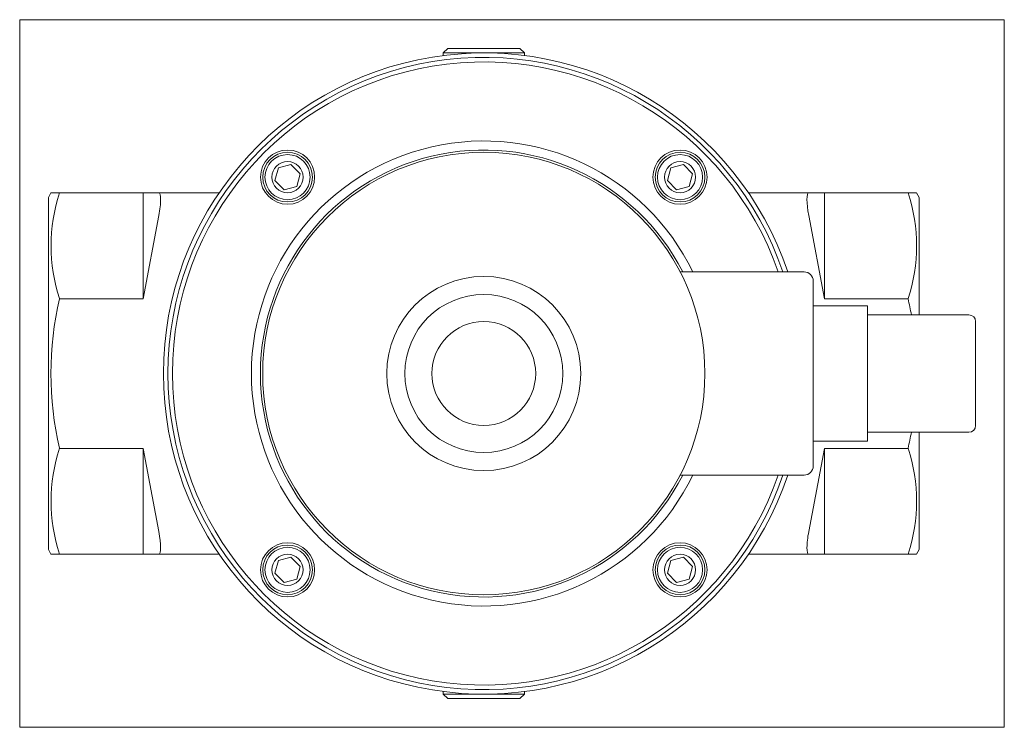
# Model space of a CAD drawing. Extents: x 43 to 261, y 136 to 292.
import ezdxf
from ezdxf.xclip import XClip

# ---------------------------------------------------------------- set-up
doc = ezdxf.new("R2010")
doc.units = 0
doc.header["$LTSCALE"] = 25.4
doc.header["$MEASUREMENT"] = 0
doc.header["$XCLIPFRAME"] = 2
doc.layers.get('0').update_dxf_attribs({"linetype": 'CONTINUOUS'})
for name, color, linetype in [('CEWKA_40-65', 7, 'CONTINUOUS'), ('WA_031_01_00_001', 7, 'CONTINUOUS'), ('WA_031_01_00_010', 7, 'CONTINUOUS'), ('WA_031_01_01BEZ_', 7, 'CONTINUOUS'), ('WA_148_01_00_005', 7, 'CONTINUOUS'), ('Ś-008IMBUSM6X16', 7, 'CONTINUOUS')]:
    doc.layers.add(name, color=color, linetype=linetype)

# ---------------------------------------------------------------- blocks, each defined once
blk = doc.blocks.new('SE1')
at = {"layer": 'CEWKA_40-65', "color": 7, "linetype": 'CONTINUOUS', "lineweight": 0}
for p, q in [((189.35, 236.49), (216.82, 236.49)), ((218.82, 234.49), (218.82, 193.49)), ((218.82, 228.99), (230.82, 228.99)), ((230.82, 228.99), (230.82, 226.99)), ((230.82, 226.99), (230.82, 200.99)), ((230.82, 226.99), (253.32, 226.99)), ((254.82, 225.49), (254.82, 202.49)), ((230.82, 200.99), (230.82, 198.99)), ((253.32, 200.99), (230.82, 200.99)), ((230.82, 198.99), (218.82, 198.99)), ((216.82, 191.49), (189.35, 191.49))]:
    blk.add_line(p, q, dxfattribs=at)
blk.add_circle((145.82, 213.99), 49, dxfattribs=at)
for centre, radius, start, end in [((216.82, 234.49), 2, 0, 90), ((253.32, 225.49), 1.5, 0, 90), ((253.32, 202.49), 1.5, 270, 360), ((216.82, 193.49), 2, 270, 360)]:
    blk.add_arc(centre, radius, start, end, dxfattribs=at)
at = {"layer": 'WA_031_01_00_001', "color": 7, "linetype": 'CONTINUOUS', "lineweight": 0}
for centre, radius in [((102.33, 257.48), 6), ((102.33, 257.48), 5.5), ((189.31, 257.48), 6), ((189.31, 257.48), 5.5), ((102.33, 170.51), 6), ((102.33, 170.51), 5.5), ((189.31, 170.51), 6), ((189.31, 170.51), 5.5)]:
    blk.add_circle(centre, radius, dxfattribs=at)
for radius, start, end in [(70, 18.7493, 341.2507), (69, 19.0314, 340.9686), (51.5, 25.9058, 334.0942), (49.5, 27.0357, 332.9643)]:
    blk.add_arc((145.82, 213.99), radius, start, end, dxfattribs=at)
at = {"layer": 'WA_031_01_00_010', "color": 7, "linetype": 'CONTINUOUS', "lineweight": 0}
for p, q in [((137.82, 285.99), (136.82, 284.99)), ((137.82, 285.99), (153.82, 285.99)), ((154.82, 284.99), (153.82, 285.99)), ((154.82, 284.99), (136.82, 284.99)), ((136.82, 284.99), (136.82, 284.42)), ((154.82, 284.42), (154.82, 284.99)), ((136.82, 143.57), (136.82, 142.99)), ((136.82, 142.99), (154.82, 142.99)), ((136.82, 142.99), (137.82, 141.99)), ((153.82, 141.99), (137.82, 141.99)), ((153.82, 141.99), (154.82, 142.99)), ((154.82, 142.99), (154.82, 143.57))]:
    blk.add_line(p, q, dxfattribs=at)
at = {"layer": 'WA_031_01_01BEZ_', "color": 7, "linetype": 'CONTINUOUS', "lineweight": 0}
for p, q in [((49.9, 253.99), (49.32, 252.99)), ((49.9, 253.99), (51.8, 253.99)), ((51.8, 253.99), (70.32, 253.99)), ((70.32, 253.99), (70.32, 230.56)), ((73.81, 253.99), (70.32, 253.99)), ((73.81, 253.99), (87.16, 253.99)), ((204.48, 253.99), (217.83, 253.99)), ((221.32, 253.99), (217.83, 253.99)), ((239.84, 253.99), (221.32, 253.99)), ((221.32, 230.56), (221.32, 253.99)), ((241.74, 253.99), (239.84, 253.99)), ((242.32, 252.99), (241.74, 253.99)), ((49.32, 252.99), (49.32, 174.99)), ((242.32, 252.99), (242.32, 226.99)), ((70.32, 230.56), (73.81, 248.99)), ((217.83, 248.99), (221.32, 230.56)), ((51.8, 230.56), (70.32, 230.56)), ((239.84, 230.56), (221.32, 230.56)), ((242.32, 200.99), (242.32, 174.99)), ((51.8, 197.42), (70.32, 197.42)), ((70.32, 197.42), (70.32, 173.99)), ((73.81, 178.99), (70.32, 197.42)), ((221.32, 197.42), (217.83, 178.99)), ((239.84, 197.42), (221.32, 197.42)), ((221.32, 173.99), (221.32, 197.42)), ((49.32, 174.99), (49.9, 173.99)), ((241.74, 173.99), (242.32, 174.99)), ((51.8, 173.99), (49.9, 173.99)), ((51.8, 173.99), (70.32, 173.99)), ((70.32, 173.99), (73.81, 173.99)), ((87.16, 173.99), (73.81, 173.99)), ((217.83, 173.99), (204.48, 173.99)), ((217.83, 173.99), (221.32, 173.99)), ((239.84, 173.99), (221.32, 173.99)), ((239.84, 173.99), (241.74, 173.99))]:
    blk.add_line(p, q, dxfattribs=at)
for centre, radius, start, end in [((145.82, 213.99), 71, 18.4756, 341.5244), ((87.12, 242.28), 37.21, 161.6491, 198.3509), ((204.52, 242.28), 37.21, 341.6491, 18.3509), ((123.2, 213.99), 73.3, 166.9361, 193.0639), ((168.44, 213.99), 73.3, 10.2194, 13.0639), ((168.44, 213.99), 73.3, 346.9361, 349.779), ((87.12, 185.71), 37.21, 161.6491, 198.3509), ((204.52, 185.71), 37.21, 341.6491, 18.3509)]:
    blk.add_arc(centre, radius, start, end, dxfattribs=at)
for centre, major_axis, start_param, end_param in [((72.86, 248.99), (-0.98, -5), 1.606633, 3.17743), ((218.78, 248.99), (0.98, -5), 3.105756, 4.676552), ((72.86, 178.99), (-0.98, 5), 3.105756, 4.676552), ((218.78, 178.99), (0.98, 5), 1.606633, 3.17743)]:
    blk.add_ellipse(centre, major_axis=major_axis, ratio=0.182676, start_param=start_param, end_param=end_param, dxfattribs=at)
at = {"layer": 'WA_148_01_00_005', "color": 7, "linetype": 'CONTINUOUS', "lineweight": 0}
for radius in [21.5, 17.5, 11.5]:
    blk.add_circle((145.82, 213.99), radius, dxfattribs=at)
at = {"layer": 'Ś-008IMBUSM6X16', "color": 7, "linetype": 'CONTINUOUS', "lineweight": 0}
for p, q in [((103.08, 260.27), (100.29, 259.52)), ((105.12, 258.23), (103.08, 260.27)), ((190.05, 260.27), (187.27, 259.52)), ((192.1, 258.23), (190.05, 260.27)), ((100.29, 259.52), (99.54, 256.73)), ((104.37, 255.44), (105.12, 258.23)), ((187.27, 259.52), (186.52, 256.73)), ((191.35, 255.44), (192.1, 258.23)), ((99.54, 256.73), (101.59, 254.69)), ((101.59, 254.69), (104.37, 255.44)), ((186.52, 256.73), (188.56, 254.69)), ((188.56, 254.69), (191.35, 255.44)), ((100.29, 172.55), (99.54, 169.76)), ((103.08, 173.29), (100.29, 172.55)), ((105.12, 171.25), (103.08, 173.29)), ((187.27, 172.55), (186.52, 169.76)), ((190.05, 173.29), (187.27, 172.55)), ((192.1, 171.25), (190.05, 173.29)), ((104.37, 168.46), (105.12, 171.25)), ((191.35, 168.46), (192.1, 171.25)), ((99.54, 169.76), (101.59, 167.72)), ((101.59, 167.72), (104.37, 168.46)), ((186.52, 169.76), (188.56, 167.72)), ((188.56, 167.72), (191.35, 168.46))]:
    blk.add_line(p, q, dxfattribs=at)
for centre, radius in [((102.33, 257.48), 5), ((189.31, 257.48), 5), ((102.33, 257.48), 3.45), ((189.31, 257.48), 3.45), ((102.33, 170.51), 5), ((189.31, 170.51), 5), ((102.33, 170.51), 3.45), ((189.31, 170.51), 3.45)]:
    blk.add_circle(centre, radius, dxfattribs=at)

msp = doc.modelspace()

# ---------------------------------------------------------------- block references
at = {"color": 0, "lineweight": 0}
ref = msp.add_blockref('SE1', (0, 0), dxfattribs=at)
XClip(ref).set_block_clipping_path([(42.9699577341, 135.6424059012), (261.1699569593, 292.3423997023)])
ref.dxf.unprotected_set("ltscale", 0)

doc.saveas('drawing.dxf')
